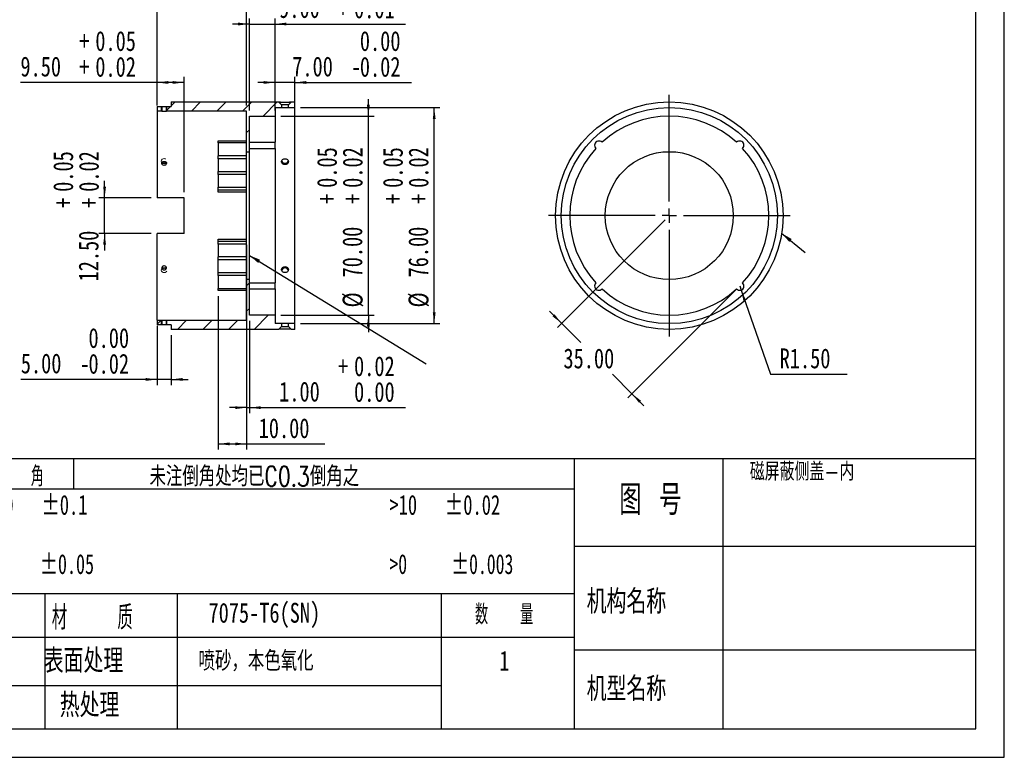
# Model space of a CAD drawing. Header units: millimetres. Extents: x 0 to 297, y 0 to 210.
# Tile 2 of 4: x 124 to 297, y 0 to 130. Entities that reach past the tile are written whole.
import ezdxf

# ---------------------------------------------------------------- set-up
doc = ezdxf.new("R2010")
doc.units = ezdxf.units.MM
doc.linetypes.add('HIDDEN', pattern=[1.905, 1.27, -0.635])
doc.layers.add('图层0', color=7, linetype='Continuous', lineweight=25)
doc.styles.add('SLDTEXTSTYLE0', font='TXT', dxfattribs={"width": 0.75})
doc.styles.add('SLDTEXTSTYLE1', font='TXT', dxfattribs={"width": 0.75, "bigfont": 'bigfont'})
doc.styles.add('SLDTEXTSTYLE2', font='TXT', dxfattribs={"width": 0.666667, "bigfont": 'bigfont'})
doc.styles.add('SLDTEXTSTYLE3', font='TXT', dxfattribs={"width": 0.583333, "bigfont": 'bigfont'})
doc.styles.add('SLDTEXTSTYLE4', font='TXT', dxfattribs={"width": 0.681818})
doc.styles.add('SLDTEXTSTYLE5', font='TXT', dxfattribs={"width": 0.666667})
doc.styles.add('SLDTEXTSTYLE6', font='TXT', dxfattribs={"width": 0.653846})
doc.styles.add('SLDTEXTSTYLE7', font='TXT', dxfattribs={"width": 0.6, "bigfont": 'bigfont'})
doc.dimstyles.new('SLDDIMSTYLE0', dxfattribs={"dimtxt": 3.5, "dimasz": 2, "dimexe": 0, "dimexo": 0.0625, "dimgap": 0.875, "dimtad": 1, "dimlfac": 2, "dimrnd": 1e-09, "dimzin": 4, "dimdsep": 46, "dimtxsty": 'SLDTEXTSTYLE0', "dimsah": 1, "dimcen": 0.09, "dimadec": 0, "dimazin": 1, "dimtol": 1, "dimtp": 0.05, "dimtm": -0.02, "dimtfac": 1, "dimtofl": 0, "dimtmove": 0, "dimatfit": 3, "dimfxl": 0, "dimfrac": 2, "dimtolj": 1, "dimarcsym": 0})
doc.dimstyles.new('SLDDIMSTYLE1', dxfattribs={"dimtxt": 3.5, "dimasz": 2, "dimexe": 0, "dimexo": 0.0625, "dimgap": 0.875, "dimtad": 1, "dimlfac": 2, "dimrnd": 1e-09, "dimzin": 4, "dimdsep": 46, "dimtxsty": 'SLDTEXTSTYLE0', "dimsah": 1, "dimcen": 0.09, "dimadec": 0, "dimazin": 1, "dimtol": 1, "dimtp": 0.05, "dimtm": -0.02, "dimtfac": 1, "dimtmove": 0, "dimatfit": 0, "dimfxl": 0, "dimfrac": 2, "dimtolj": 1, "dimarcsym": 0})
doc.dimstyles.new('SLDDIMSTYLE12', dxfattribs={"dimtxt": 0.18, "dimasz": 2, "dimexe": 0, "dimexo": 0.0625, "dimgap": 0, "dimtad": 0, "dimtih": 1, "dimtoh": 1, "dimdec": 0, "dimrnd": 1e-09, "dimzin": 0, "dimdsep": 46, "dimtxsty": 'Standard', "dimsah": 1, "dimcen": 0.09, "dimadec": 0, "dimazin": 0, "dimtfac": 2, "dimtdec": 0, "dimtofl": 0, "dimtmove": 0, "dimatfit": 3, "dimfxl": 0, "dimfrac": 2, "dimtolj": 1, "dimtzin": 0, "dimarcsym": 0})
doc.dimstyles.new('SLDDIMSTYLE13', dxfattribs={"dimtxt": 3.5, "dimasz": 2, "dimexe": 0, "dimexo": 0.0625, "dimgap": 0.875, "dimtad": 1, "dimlfac": 2, "dimrnd": 1e-09, "dimzin": 4, "dimdsep": 46, "dimtxsty": 'SLDTEXTSTYLE0', "dimsah": 1, "dimcen": 0.09, "dimadec": 0, "dimazin": 1, "dimtol": 1, "dimtp": 0.03, "dimtm": -0.01, "dimtfac": 1, "dimtmove": 0, "dimatfit": 0, "dimfxl": 0, "dimfrac": 2, "dimtolj": 1, "dimarcsym": 0})
doc.dimstyles.new('SLDDIMSTYLE14', dxfattribs={"dimtxt": 3.5, "dimasz": 2, "dimexe": 0, "dimexo": 0.0625, "dimgap": 0.875, "dimtad": 1, "dimlfac": 2, "dimrnd": 1e-09, "dimzin": 4, "dimdsep": 46, "dimtxsty": 'SLDTEXTSTYLE0', "dimsah": 1, "dimcen": 0.09, "dimadec": 0, "dimazin": 1, "dimtol": 1, "dimtp": 0.02, "dimtfac": 1, "dimtmove": 0, "dimatfit": 0, "dimfxl": 0, "dimfrac": 2, "dimtolj": 1, "dimtzin": 0, "dimarcsym": 0})
doc.dimstyles.new('SLDDIMSTYLE15', dxfattribs={"dimtxt": 3.5, "dimasz": 2, "dimexe": 0, "dimexo": 0.0625, "dimgap": 0.875, "dimtad": 1, "dimlfac": 2, "dimrnd": 1e-09, "dimzin": 4, "dimdsep": 46, "dimtxsty": 'SLDTEXTSTYLE0', "dimsah": 1, "dimcen": 0.09, "dimadec": 0, "dimazin": 1, "dimtol": 1, "dimtm": 0.02, "dimtfac": 1, "dimtmove": 0, "dimatfit": 0, "dimfxl": 0, "dimfrac": 2, "dimtolj": 1, "dimtzin": 0, "dimarcsym": 0})
doc.dimstyles.new('SLDDIMSTYLE16', dxfattribs={"dimtxt": 3.5, "dimasz": 2, "dimexe": 0, "dimexo": 0.0625, "dimgap": 0.875, "dimtad": 1, "dimlfac": 2, "dimrnd": 1e-09, "dimzin": 4, "dimdsep": 46, "dimtxsty": 'SLDTEXTSTYLE0', "dimsah": 1, "dimcen": 0.09, "dimadec": 0, "dimazin": 1, "dimtfac": 1, "dimtofl": 0, "dimtmove": 0, "dimatfit": 3, "dimfxl": 0, "dimfrac": 2, "dimtolj": 1, "dimtzin": 12, "dimarcsym": 0})
doc.dimstyles.new('SLDDIMSTYLE17', dxfattribs={"dimtxt": 3.5, "dimasz": 2, "dimexe": 0, "dimexo": 0.0625, "dimgap": 0.875, "dimtad": 0, "dimtih": 1, "dimtoh": 1, "dimlfac": 2, "dimrnd": 1e-09, "dimzin": 4, "dimdsep": 46, "dimtxsty": 'SLDTEXTSTYLE0', "dimsah": 1, "dimcen": 0, "dimadec": 0, "dimazin": 1, "dimtfac": 1, "dimtofl": 0, "dimtmove": 0, "dimatfit": 3, "dimfxl": 0, "dimfrac": 2, "dimtolj": 1, "dimtzin": 12, "dimarcsym": 0})
doc.dimstyles.new('SLDDIMSTYLE9', dxfattribs={"dimtxt": 3.5, "dimasz": 2, "dimexe": 0, "dimexo": 0.0625, "dimgap": 0.875, "dimtad": 0, "dimtih": 1, "dimtoh": 1, "dimlfac": 2, "dimrnd": 1e-09, "dimzin": 4, "dimdsep": 46, "dimtxsty": 'SLDTEXTSTYLE0', "dimsah": 1, "dimcen": 0.09, "dimadec": 0, "dimazin": 1, "dimtfac": 1, "dimtmove": 0, "dimatfit": 0, "dimfxl": 0, "dimfrac": 2, "dimtolj": 1, "dimtzin": 12, "dimarcsym": 0})

# ---------------------------------------------------------------- blocks, each defined once
blk = doc.blocks.new('_D_13')
at = {"layer": '图层0', "color": 7}
for p, q in [((148.01, 114.65), (148.01, 142.13)), ((163.76, 114.65), (163.76, 142.13)), ((148.01, 141.13), (145.01, 141.13)), ((148.01, 141.13), (163.76, 141.13)), ((163.76, 141.13), (166.76, 141.13))]:
    blk.add_line(p, q, dxfattribs=at)
for points in [[(148.01, 141.13), (146.01, 141.38), (146.01, 140.88)], [(163.76, 141.13), (165.76, 140.88), (165.76, 141.38)]]:
    blk.add_solid(points, dxfattribs=at)
at = {"layer": '图层0', "color": 7, "char_height": 3.5, "attachment_point": 1, "style": 'SLDTEXTSTYLE0'}
for s, insert in [('+', (156.87, 150.17)), ('0.03', (159.69, 150.17)), ('31.50', (143.93, 145.69)), ('0.01', (159.69, 145.64)), ('+', (156.87, 145.64))]:
    blk.add_mtext(s, dxfattribs=dict(at, insert=insert))
blk = doc.blocks.new('_D_14')
at = {"layer": '图层0', "color": 7}
for p, q in [((164.26, 76.77), (164.26, 60.5)), ((163.76, 75.88), (163.76, 60.5)), ((163.76, 61.5), (160.76, 61.5)), ((163.76, 61.5), (164.26, 61.5)), ((164.26, 61.5), (191.71, 61.5))]:
    blk.add_line(p, q, dxfattribs=at)
for points in [[(163.76, 61.5), (161.76, 61.75), (161.76, 61.25)], [(164.26, 61.5), (166.26, 61.25), (166.26, 61.75)]]:
    blk.add_solid(points, dxfattribs=at)
at = {"layer": '图层0', "color": 7, "char_height": 3.5, "attachment_point": 1, "style": 'SLDTEXTSTYLE0'}
for s, insert in [('+', (179.83, 70.54)), ('0.02', (182.66, 70.54)), ('1.00', (169.49, 66.07)), ('0.00', (182.66, 66.02))]:
    blk.add_mtext(s, dxfattribs=dict(at, insert=insert))
blk = doc.blocks.new('_D_15')
at = {"layer": '图层0', "color": 7}
for p, q in [((164.26, 113.77), (164.26, 129.97)), ((168.76, 113.77), (168.76, 129.97)), ((164.26, 128.97), (161.26, 128.97)), ((164.26, 128.97), (168.76, 128.97)), ((168.76, 128.97), (191.71, 128.97))]:
    blk.add_line(p, q, dxfattribs=at)
for points in [[(164.26, 128.97), (162.26, 129.22), (162.26, 128.72)], [(168.76, 128.97), (170.76, 128.72), (170.76, 129.22)]]:
    blk.add_solid(points, dxfattribs=at)
at = {"layer": '图层0', "color": 7, "char_height": 3.5, "attachment_point": 1, "style": 'SLDTEXTSTYLE0'}
for s, insert in [('+', (179.83, 138.01)), ('0.03', (182.66, 138.01)), ('9.00', (169.49, 133.54)), ('0.01', (182.66, 133.48)), ('+', (179.83, 133.48))]:
    blk.add_mtext(s, dxfattribs=dict(at, insert=insert))
blk = doc.blocks.new('_D_16')
at = {"layer": '图层0', "color": 7}
for p, q in [((168.76, 113.77), (168.76, 119.69)), ((172.26, 115.27), (172.26, 119.69)), ((168.76, 118.69), (165.76, 118.69)), ((172.26, 118.69), (168.76, 118.69)), ((172.26, 118.69), (192.74, 118.69))]:
    blk.add_line(p, q, dxfattribs=at)
for points in [[(168.76, 118.69), (166.76, 118.94), (166.76, 118.44)], [(172.26, 118.69), (174.26, 118.44), (174.26, 118.94)]]:
    blk.add_solid(points, dxfattribs=at)
at = {"layer": '图层0', "color": 7, "char_height": 3.5, "attachment_point": 1, "style": 'SLDTEXTSTYLE0'}
for s, insert in [('0.00', (183.68, 127.73)), ('7.00', (171.79, 123.25)), ('0.02', (183.68, 123.2)), ('-', (182.13, 123.2))]:
    blk.add_mtext(s, dxfattribs=dict(at, insert=insert))
blk = doc.blocks.new('_D_17')
at = {"layer": '图层0', "color": 7}
for p, q in [((148.01, 114.65), (148.01, 119.69)), ((152.76, 99.39), (152.76, 119.69)), ((148.01, 118.69), (123.99, 118.69)), ((152.76, 118.69), (148.01, 118.69))]:
    blk.add_line(p, q, dxfattribs=at)
for points in [[(148.01, 118.69), (150.01, 118.44), (150.01, 118.94)], [(152.76, 118.69), (150.76, 118.94), (150.76, 118.44)]]:
    blk.add_solid(points, dxfattribs=at)
at = {"layer": '图层0', "color": 7, "char_height": 3.5, "attachment_point": 1, "style": 'SLDTEXTSTYLE0'}
for s, insert in [('+', (134.33, 127.73)), ('0.05', (137.16, 127.73)), ('9.50', (123.99, 123.25)), ('0.02', (137.16, 123.2)), ('+', (134.33, 123.2))]:
    blk.add_mtext(s, dxfattribs=dict(at, insert=insert))
blk = doc.blocks.new('_D_18')
at = {"layer": '图层0', "color": 7}
for p, q in [((138.79, 98.39), (138.79, 101.39)), ((147.01, 98.39), (137.79, 98.39)), ((138.79, 92.14), (138.79, 98.39)), ((147.01, 92.14), (137.79, 92.14)), ((138.79, 92.14), (138.79, 89.14))]:
    blk.add_line(p, q, dxfattribs=at)
for points in [[(138.79, 98.39), (139.04, 100.39), (138.54, 100.39)], [(138.79, 92.14), (138.54, 90.14), (139.04, 90.14)]]:
    blk.add_solid(points, dxfattribs=at)
at = {"layer": '图层0', "color": 7, "char_height": 3.5, "attachment_point": 1, "rotation": 90, "style": 'SLDTEXTSTYLE0'}
for s, insert in [('0.05', (129.75, 99.46)), ('0.02', (134.27, 99.46)), ('+', (129.75, 96.63)), ('+', (134.27, 96.63)), ('12.50', (134.22, 83.7))]:
    blk.add_mtext(s, dxfattribs=dict(at, insert=insert))
blk = doc.blocks.new('_D_19')
at = {"layer": '图层0', "color": 7}
for p, q in [((173.26, 114.27), (197.75, 114.27)), ((196.75, 76.27), (196.75, 114.27)), ((173.26, 76.27), (197.75, 76.27))]:
    blk.add_line(p, q, dxfattribs=at)
for points in [[(196.75, 114.27), (196.5, 112.27), (197, 112.27)], [(196.75, 76.27), (197, 78.27), (196.5, 78.27)]]:
    blk.add_solid(points, dxfattribs=at)
at = {"layer": '图层0', "color": 7, "char_height": 3.5, "attachment_point": 1, "rotation": 90, "style": 'SLDTEXTSTYLE0'}
for s, insert in [('0.05', (187.72, 100.16)), ('0.02', (192.24, 100.16)), ('+', (187.72, 97.33)), ('+', (192.24, 97.33)), ('76.00', (192.19, 84.4)), ('%%c', (192.24, 79.12))]:
    blk.add_mtext(s, dxfattribs=dict(at, insert=insert))
blk = doc.blocks.new('_D_20')
at = {"layer": '图层0', "color": 7}
for p, q in [((185.17, 112.77), (185.17, 115.77)), ((169.76, 112.77), (186.17, 112.77)), ((185.17, 77.77), (185.17, 112.77)), ((169.76, 77.77), (186.17, 77.77)), ((185.17, 77.77), (185.17, 74.77))]:
    blk.add_line(p, q, dxfattribs=at)
for points in [[(185.17, 112.77), (185.42, 114.77), (184.92, 114.77)], [(185.17, 77.77), (184.92, 75.77), (185.42, 75.77)]]:
    blk.add_solid(points, dxfattribs=at)
at = {"layer": '图层0', "color": 7, "char_height": 3.5, "attachment_point": 1, "rotation": 90, "style": 'SLDTEXTSTYLE0'}
for s, insert in [('0.05', (176.13, 100.16)), ('0.02', (180.65, 100.16)), ('+', (176.13, 97.33)), ('+', (180.65, 97.33)), ('70.00', (180.6, 84.4)), ('%%c', (180.65, 79.12))]:
    blk.add_mtext(s, dxfattribs=dict(at, insert=insert))
blk = doc.blocks.new('_D_21')
at = {"layer": '图层0', "color": 7}
for p, q in [((163.76, 90.16), (163.76, 54.12)), ((158.76, 81.12), (158.76, 54.12)), ((158.76, 55.12), (163.76, 55.12)), ((163.76, 55.12), (177.53, 55.12))]:
    blk.add_line(p, q, dxfattribs=at)
for points in [[(158.76, 55.12), (160.76, 54.87), (160.76, 55.37)], [(163.76, 55.12), (161.76, 55.37), (161.76, 54.87)]]:
    blk.add_solid(points, dxfattribs=at)
at = {"layer": '图层0', "color": 7, "insert": (165.89, 59.64), "char_height": 3.5, "attachment_point": 1, "style": 'SLDTEXTSTYLE0'}
blk.add_mtext('10.00', dxfattribs=at)
blk = doc.blocks.new('_D_22')
at = {"layer": '图层0', "color": 7}
for p, q in [((148.01, 75.88), (148.01, 65.46)), ((150.51, 74.27), (150.51, 65.46)), ((148.01, 66.46), (124.06, 66.46)), ((150.51, 66.46), (148.01, 66.46)), ((150.51, 66.46), (153.51, 66.46))]:
    blk.add_line(p, q, dxfattribs=at)
for points in [[(148.01, 66.46), (146.01, 66.71), (146.01, 66.21)], [(150.51, 66.46), (152.51, 66.21), (152.51, 66.71)]]:
    blk.add_solid(points, dxfattribs=at)
at = {"layer": '图层0', "color": 7, "char_height": 3.5, "attachment_point": 1, "style": 'SLDTEXTSTYLE0'}
for s, insert in [('0.00', (135.96, 75.5)), ('5.00', (124.06, 71.03)), ('0.02', (135.96, 70.97)), ('-', (134.41, 70.97))]:
    blk.add_mtext(s, dxfattribs=dict(at, insert=insert))
blk = doc.blocks.new('_D_23')
at = {"layer": '图层0', "color": 7}
for p, q in [((237.38, 94.56), (218.44, 75.62)), ((249.76, 82.19), (230.81, 63.24)), ((219.15, 76.33), (217.03, 78.45)), ((219.15, 76.33), (222.52, 72.95)), ((231.52, 63.95), (228.08, 67.4)), ((231.52, 63.95), (233.64, 61.83))]:
    blk.add_line(p, q, dxfattribs=at)
for points in [[(219.15, 76.33), (217.91, 77.92), (217.56, 77.56)], [(231.52, 63.95), (232.76, 62.36), (233.11, 62.71)]]:
    blk.add_solid(points, dxfattribs=at)
at = {"layer": '图层0', "color": 7, "insert": (219.48, 71.91), "char_height": 3.5, "attachment_point": 1, "style": 'SLDTEXTSTYLE0'}
blk.add_mtext('35.00', dxfattribs=at)
blk = doc.blocks.new('_D_24')
at = {"layer": '图层0', "color": 7}
for p, q in [((250.47, 82.9), (250.71, 82.19)), ((250.71, 82.19), (255.91, 67.41)), ((255.91, 67.41), (269.38, 67.41))]:
    blk.add_line(p, q, dxfattribs=at)
blk.add_solid([(250.71, 82.19), (251.14, 80.22), (251.61, 80.38)], dxfattribs=at)
at = {"layer": '图层0', "color": 7, "insert": (257.5, 71.92), "char_height": 3.5, "attachment_point": 1, "style": 'SLDTEXTSTYLE0'}
blk.add_mtext('R1.50', dxfattribs=at)
blk = doc.blocks.new('SW_CENTERMARKSYMBOL_2')
at = {"layer": '图层0', "color": 0}
for p, q in [((0, 2.5), (0, 21.25)), ((-2.5, 0), (-21.25, 0)), ((0, 0), (-1.25, 0)), ((0, 0), (0, 1.25)), ((0, 0), (0, -1.25)), ((0, 0), (1.25, 0)), ((2.5, 0), (21.25, 0)), ((0, -2.5), (0, -21.25))]:
    blk.add_line(p, q, dxfattribs=at)

msp = doc.modelspace()

# ---------------------------------------------------------------- hatches: boundary and pattern name
at = {"layer": '图层0', "linetype": 'Continuous', "lineweight": 18}
h = msp.add_hatch(dxfattribs=at)
h.set_pattern_fill('ANSI31', color=256, style=0)
h.paths.add_polyline_path([(148.01255781, 114.46184074), (148.01255781, 113.65480424), (148.86255781, 113.65480424), (148.86255781, 114.46184074)], flags=0)
h = msp.add_hatch(dxfattribs=at)
h.set_pattern_fill('ANSI31', color=256, style=0)
h.paths.add_polyline_path([(168.76255781, 114.26980424), (169.91255781, 114.26980424), (169.91255781, 114.74480424), (169.38755781, 115.26980424), (150.51255781, 115.26980424), (150.51255781, 114.46184074), (149.66255781, 114.46184074), (149.66255781, 113.65480424), (163.76255781, 113.65480424), (163.76255781, 106.51980424), (164.26255781, 106.51980424), (164.26255781, 112.76980424), (168.76255781, 112.76980424)], flags=0)
h = msp.add_hatch(dxfattribs=at)
h.set_pattern_fill('ANSI31', color=256, style=0)
h.paths.add_polyline_path([(171.63755781, 115.26980424), (171.11255781, 114.74480424), (171.11255781, 114.26980424), (172.26255781, 114.26980424), (172.26255781, 115.26980424)], flags=0)
h = msp.add_hatch(dxfattribs=at)
h.set_pattern_fill('ANSI31', color=256, style=0)
h.paths.add_polyline_path([(169.91255781, 76.26980424), (168.76255781, 76.26980424), (168.76255781, 77.76980424), (164.26255781, 77.76980424), (164.26255781, 84.01980424), (163.76255781, 84.01980424), (163.76255781, 76.88480424), (149.66255781, 76.88480424), (149.66255781, 76.07776774), (150.51255781, 76.07776774), (150.51255781, 75.26980424), (169.38755781, 75.26980424), (169.91255781, 75.79480424)], flags=0)
h = msp.add_hatch(dxfattribs=at)
h.set_pattern_fill('ANSI31', color=256, style=0)
h.paths.add_polyline_path([(148.01255781, 76.88480424), (148.01255781, 76.07776774), (148.86255781, 76.07776774), (148.86255781, 76.88480424)], flags=0)
h = msp.add_hatch(dxfattribs=at)
h.set_pattern_fill('ANSI31', color=256, style=0)
h.paths.add_polyline_path([(172.26255781, 75.26980424), (172.26255781, 76.26980424), (171.11255781, 76.26980424), (171.11255781, 75.79480424), (171.63755781, 75.26980424)], flags=0)

# ---------------------------------------------------------------- linework, layer by layer
at = {"color": 7, "linetype": 'Continuous', "lineweight": 25}
for p, q in [((148.01255781, 114.46184074), (148.86255781, 114.46184074)), ((148.01255781, 114.46184074), (148.01255781, 113.65480424)), ((148.86255781, 114.46184074), (148.86255781, 113.65480424)), ((149.66255781, 113.65480424), (149.66255781, 114.46184074)), ((149.66255781, 114.46184074), (150.51255781, 114.46184074)), ((150.51255781, 115.26980424), (169.38755781, 115.26980424)), ((150.51255781, 115.26980424), (150.51255781, 114.46184074)), ((169.38755781, 115.26980424), (169.91255781, 114.74480424)), ((171.11255781, 114.74480424), (169.91255781, 114.74480424)), ((169.91255781, 114.74480424), (169.91255781, 114.26980424)), ((171.11255781, 114.74480424), (171.63755781, 115.26980424)), ((171.11255781, 114.26980424), (171.11255781, 114.74480424)), ((171.63755781, 115.26980424), (172.26255781, 115.26980424)), ((172.26255781, 114.26980424), (172.26255781, 115.26980424)), ((148.01255781, 113.65480424), (148.01255781, 98.39480424)), ((148.86255781, 113.65480424), (148.01255781, 113.65480424)), ((163.76255781, 113.65480424), (149.66255781, 113.65480424)), ((163.76255781, 106.51980424), (163.76255781, 113.65480424)), ((164.26255781, 112.76980424), (168.76255781, 112.76980424)), ((164.26255781, 106.51980424), (164.26255781, 112.76980424)), ((168.76255781, 114.26980424), (169.91255781, 114.26980424)), ((168.76255781, 114.26980424), (168.76255781, 112.76980424)), ((168.76255781, 112.76980424), (168.76255781, 108.16301701)), ((171.11255781, 114.26980424), (172.26255781, 114.26980424)), ((172.26255781, 76.26980424), (172.26255781, 114.26980424)), ((158.76255781, 108.41893862), (163.76255781, 108.41893862)), ((158.76255781, 108.06133366), (158.76255781, 108.41893862)), ((163.76255781, 108.06133366), (158.76255781, 108.06133366)), ((158.76255781, 108.06133366), (158.76255781, 105.77012058)), ((164.26255781, 108.16301701), (168.76255781, 108.16301701)), ((168.76255781, 107.10260038), (168.76255781, 108.16301701)), ((163.76255781, 105.77012058), (158.76255781, 105.77012058)), ((158.76255781, 105.27012058), (158.76255781, 105.77012058)), ((163.76255781, 106.51980424), (164.26255781, 106.51980424)), ((163.76255781, 84.01980424), (163.76255781, 106.51980424)), ((164.26255781, 107.10260038), (168.76255781, 107.10260038)), ((164.26255781, 84.01980424), (164.26255781, 106.51980424)), ((168.76255781, 107.10260038), (168.76255781, 83.4370081)), ((163.76255781, 105.27012058), (158.76255781, 105.27012058)), ((158.76255781, 105.27012058), (158.76255781, 103.02012058)), ((158.76255781, 103.02012058), (163.76255781, 103.02012058)), ((158.76255781, 102.52012058), (158.76255781, 103.02012058)), ((163.76255781, 102.52012058), (158.76255781, 102.52012058)), ((158.76255781, 102.52012058), (158.76255781, 100.26980424)), ((158.76255781, 100.26980424), (163.76255781, 100.26980424)), ((158.76255781, 99.76980424), (158.76255781, 100.26980424)), ((163.76255781, 99.76980424), (158.76255781, 99.76980424)), ((158.76255781, 99.38162979), (158.76255781, 99.76980424)), ((163.76255781, 99.38162979), (158.76255781, 99.38162979)), ((152.76255781, 98.39480424), (148.01255781, 98.39480424)), ((152.76255781, 92.14480424), (152.76255781, 98.39480424)), ((152.76255781, 92.14480424), (148.01255781, 92.14480424)), ((148.01255781, 76.88480424), (148.01255781, 92.14480424)), ((158.76255781, 91.15797869), (163.76255781, 91.15797869)), ((158.76255781, 90.76980424), (158.76255781, 91.15797869)), ((158.76255781, 90.76980424), (163.76255781, 90.76980424)), ((158.76255781, 90.26980424), (158.76255781, 90.76980424)), ((163.76255781, 90.26980424), (158.76255781, 90.26980424)), ((158.76255781, 90.26980424), (158.76255781, 88.0194879)), ((163.76255781, 88.0194879), (158.76255781, 88.0194879)), ((158.76255781, 87.5194879), (158.76255781, 88.0194879)), ((163.76255781, 87.5194879), (158.76255781, 87.5194879)), ((158.76255781, 85.2694879), (158.76255781, 87.5194879)), ((158.76255781, 85.2694879), (163.76255781, 85.2694879)), ((158.76255781, 84.7694879), (158.76255781, 85.2694879)), ((163.76255781, 84.7694879), (158.76255781, 84.7694879)), ((158.76255781, 84.7694879), (158.76255781, 82.47827482)), ((164.26255781, 84.01980424), (163.76255781, 84.01980424)), ((163.76255781, 76.88480424), (163.76255781, 84.01980424)), ((164.26255781, 77.76980424), (164.26255781, 84.01980424)), ((164.26255781, 83.4370081), (168.76255781, 83.4370081)), ((168.76255781, 82.37659147), (168.76255781, 83.4370081)), ((158.76255781, 82.47827482), (163.76255781, 82.47827482)), ((158.76255781, 82.12066986), (158.76255781, 82.47827482)), ((163.76255781, 82.12066986), (158.76255781, 82.12066986)), ((164.26255781, 82.37659147), (168.76255781, 82.37659147)), ((168.76255781, 82.37659147), (168.76255781, 77.76980424)), ((148.01255781, 76.88480424), (148.86255781, 76.88480424)), ((148.01255781, 76.88480424), (148.01255781, 76.07776774)), ((148.86255781, 76.88480424), (148.86255781, 76.07776774)), ((149.66255781, 76.88480424), (163.76255781, 76.88480424)), ((149.66255781, 76.07776774), (149.66255781, 76.88480424)), ((168.76255781, 77.76980424), (164.26255781, 77.76980424)), ((168.76255781, 77.76980424), (168.76255781, 76.26980424)), ((169.91255781, 76.26980424), (168.76255781, 76.26980424)), ((169.91255781, 76.26980424), (169.91255781, 75.79480424)), ((172.26255781, 76.26980424), (171.11255781, 76.26980424)), ((171.11255781, 75.79480424), (171.11255781, 76.26980424)), ((172.26255781, 75.26980424), (172.26255781, 76.26980424)), ((148.86255781, 76.07776774), (148.01255781, 76.07776774)), ((150.51255781, 76.07776774), (149.66255781, 76.07776774)), ((150.51255781, 76.07776774), (150.51255781, 75.26980424)), ((169.38755781, 75.26980424), (150.51255781, 75.26980424)), ((169.91255781, 75.79480424), (169.38755781, 75.26980424)), ((169.91255781, 75.79480424), (171.11255781, 75.79480424)), ((171.63755781, 75.26980424), (171.11255781, 75.79480424)), ((172.26255781, 75.26980424), (171.63755781, 75.26980424))]:
    msp.add_line(p, q, dxfattribs=at)
at = {"color": 7, "linetype": 'Continuous', "lineweight": 18}
for p, q in [((148.76255781, 114.46184074), (148.76255781, 113.65480424)), ((149.76255781, 114.46184074), (149.76255781, 113.65480424)), ((148.76255781, 76.07776774), (148.76255781, 76.88480424)), ((149.76255781, 76.07776774), (149.76255781, 76.88480424))]:
    msp.add_line(p, q, dxfattribs=at)
at = {"color": 7, "linetype": 'HIDDEN', "lineweight": 18, "flags": 128}
for points in [[(148.76255781, 104.86582249), (148.80061805, 104.7001157), (148.90900442, 104.55963627), (149.0712161, 104.46577092), (149.26255781, 104.43280979), (149.45389953, 104.46577092), (149.6161112, 104.55963627), (149.72449758, 104.7001157), (149.76255781, 104.86582249), (149.72449758, 105.03152928), (149.6161112, 105.17200871), (149.45389953, 105.26587406), (149.26255781, 105.29883519), (149.0712161, 105.26587406), (148.90900442, 105.17200871), (148.80061805, 105.03152928), (148.76255781, 104.86582249)], [(148.76255781, 85.67378599), (148.80061805, 85.5080792), (148.90900442, 85.36759977), (149.0712161, 85.27373442), (149.26255781, 85.24077329), (149.45389953, 85.27373442), (149.6161112, 85.36759977), (149.72449758, 85.5080792), (149.76255781, 85.67378599), (149.72449758, 85.83949278), (149.6161112, 85.97997221), (149.45389953, 86.07383756), (149.26255781, 86.10679869), (149.0712161, 86.07383756), (148.90900442, 85.97997221), (148.80061805, 85.83949278), (148.76255781, 85.67378599)]]:
    msp.add_lwpolyline(points, dxfattribs=at)
at = {"color": 7, "linetype": 'Continuous', "lineweight": 25}
for radius in [20, 19, 11.25]:
    msp.add_circle((238.0910476, 95.26980424), radius, dxfattribs=at)
for centre, radius, start, end in [((238.0910476, 95.26980424), 17.5, 47.45572137, 132.54427863), ((225.71667893, 107.64417291), 0.75, 43.772139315, 226.227860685), ((250.46541627, 107.64417291), 0.75, 313.772139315, 136.227860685), ((238.0910476, 95.26980424), 17.5, 137.45572137, 222.54427863), ((238.0910476, 95.26980424), 17.5, 317.45572137, 42.54427863), ((170.48294091, 105.06950841), 0.58257273, 196.7748439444, 272.9140660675), ((170.54171575, 105.07093114), 0.58397053, 267.1380029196, 342.1588949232), ((170.5127834, 85.4407793), 0.6206396, 19.845144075, 160.6459723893), ((225.71667893, 82.89543557), 0.75, 133.772139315, 316.227860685), ((250.46541627, 82.89543557), 0.75, 223.772139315, 46.227860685), ((238.0910476, 95.26980424), 17.5, 227.45572137, 312.54427863)]:
    msp.add_arc(centre, radius, start, end, dxfattribs=at)
for points, knots in [([(148.86255781, 114.46184074), (148.86255781, 114.46184074), (148.90581383, 114.46084644), (149.01636676, 114.45921584), (149.06077605, 114.4586719), (149.15750176, 114.45789855), (149.20947262, 114.45767282), (149.31497156, 114.45767097), (149.36689802, 114.45789425), (149.46393089, 114.45866722), (149.50824918, 114.45920924), (149.61910069, 114.46084193), (149.66255781, 114.46184074), (149.66255781, 114.46184074)], [0, 0, 0, 0, 0.25, 0.25, 0.375, 0.375, 0.5, 0.5, 0.625, 0.625, 0.75, 0.75, 1, 1, 1, 1]), ([(169.38755781, 115.26980424), (169.38755781, 115.26980424), (169.39507886, 115.26939996), (169.4244552, 115.26786626), (169.4466934, 115.26671772), (169.50439194, 115.26388412), (169.53962762, 115.2622098), (169.62268452, 115.25854455), (169.67066373, 115.25655192), (169.82734153, 115.25068674), (169.95277826, 115.24681269), (170.1544628, 115.24274214), (170.2251114, 115.2416457), (170.36813398, 115.24017975), (170.4401427, 115.23980573), (170.58514029, 115.23980631), (170.6587069, 115.24019278), (170.80106291, 115.2416613), (170.87046803, 115.24273782), (171.00566448, 115.24546764), (171.07114777, 115.24712202), (171.19278487, 115.25069563), (171.24969305, 115.25262967), (171.35527389, 115.25658334), (171.40251965, 115.25854876), (171.48509062, 115.26219196), (171.52089042, 115.26389202), (171.57867822, 115.26673058), (171.60046764, 115.26785628), (171.62996808, 115.26939629), (171.63755781, 115.26980424), (171.63755781, 115.26980424)], [0, 0, 0, 0, 0.0625, 0.0625, 0.125, 0.125, 0.1875, 0.1875, 0.25, 0.25, 0.375, 0.375, 0.4375, 0.4375, 0.5, 0.5, 0.5625, 0.5625, 0.625, 0.625, 0.6875, 0.6875, 0.75, 0.75, 0.8125, 0.8125, 0.875, 0.875, 0.9375, 0.9375, 1, 1, 1, 1]), ([(148.86255781, 113.65480424), (148.86255781, 113.65480424), (148.9058139, 113.65376629), (149.01636676, 113.65206409), (149.06077574, 113.65149628), (149.15750172, 113.65068896), (149.20947233, 113.65045332), (149.31497206, 113.65045139), (149.36689855, 113.65068448), (149.46393095, 113.65149139), (149.5082494, 113.65205721), (149.61910031, 113.65376158), (149.66255781, 113.65480424), (149.66255781, 113.65480424)], [0, 0, 0, 0, 0.25, 0.25, 0.375, 0.375, 0.5, 0.5, 0.625, 0.625, 0.75, 0.75, 1, 1, 1, 1]), ([(169.91255781, 114.26980424), (169.91255781, 114.26980424), (169.92827337, 114.26929097), (169.98803746, 114.26754698), (170.03271919, 114.26630895), (170.14327112, 114.26383801), (170.20987845, 114.26260162), (170.35497285, 114.26084346), (170.43292386, 114.26033029), (170.5911893, 114.26032611), (170.66907955, 114.26083382), (170.81461865, 114.26259093), (170.88109954, 114.26382311), (170.9919424, 114.26629706), (171.03666016, 114.26753529), (171.09662588, 114.26928416), (171.11255781, 114.26980424), (171.11255781, 114.26980424)], [0, 0, 0, 0, 0.125, 0.125, 0.25, 0.25, 0.375, 0.375, 0.5, 0.5, 0.625, 0.625, 0.75, 0.75, 0.875, 0.875, 1, 1, 1, 1]), ([(149.26255781, 104.11371813), (149.31541137, 104.11371813), (149.36727439, 104.1228466), (149.46415567, 104.15802573), (149.50852728, 104.18404472), (149.61922364, 104.28077958), (149.66250227, 104.37175103), (149.6625855, 104.50730456), (149.65223484, 104.55259541), (149.61219219, 104.63607392), (149.58286111, 104.67397881), (149.50822814, 104.73810431), (149.46419849, 104.76325584), (149.36725481, 104.79765293), (149.31490801, 104.80652262), (149.15828238, 104.80657006), (149.05382252, 104.76965046), (148.94307322, 104.67477587), (148.91328166, 104.63660128), (148.87308526, 104.55323809), (148.86261172, 104.50834287), (148.86250432, 104.41697087), (148.8728371, 104.37187719), (148.91295492, 104.28742578), (148.94259037, 104.24875536), (149.05328741, 104.15188344), (149.15685068, 104.11371813), (149.26255781, 104.11371813)], [0, 0, 0, 0, 0.0625, 0.0625, 0.125, 0.125, 0.25, 0.25, 0.3125, 0.3125, 0.375, 0.375, 0.4375, 0.4375, 0.5, 0.5, 0.625, 0.625, 0.6875, 0.6875, 0.75, 0.75, 0.8125, 0.8125, 0.875, 0.875, 1, 1, 1, 1]), ([(148.9408148, 104.6642013), (148.94465734, 104.65797758), (148.96976023, 104.61731865), (149.05219147, 104.56455311), (149.16116979, 104.52272455), (149.23435051, 104.51882931), (149.26255781, 104.51732791)], [0, 0, 0, 0, 0.0643635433, 0.4204800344, 0.776625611, 1, 1, 1, 1]), ([(149.26255781, 104.51732791), (149.30731395, 104.52134869), (149.396826, 104.52939023), (149.5106511, 104.58325483), (149.56013756, 104.63806748), (149.58177299, 104.66203152)], [0, 0, 0, 0, 0.3601244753, 0.7202470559, 1, 1, 1, 1]), ([(170.51255781, 105.28468146), (170.4332747, 105.28468146), (170.35547761, 105.27141864), (170.21015704, 105.22013357), (170.14360117, 105.18214763), (170.03290916, 105.08750438), (169.98820753, 105.03015632), (169.92835904, 104.90598182), (169.91259957, 104.83785903), (169.91251622, 104.70230286), (169.9280429, 104.63393693), (169.98810967, 104.50723606), (170.03210362, 104.44935109), (170.14405506, 104.35104937), (170.21009597, 104.31229191), (170.35550605, 104.25921187), (170.4340309, 104.24547551), (170.59065886, 104.2454265), (170.66958997, 104.25927184), (170.81404138, 104.31186815), (170.88103604, 104.351171), (170.99178429, 104.44813152), (171.03646876, 104.50643233), (171.09676676, 104.63296676), (171.1124772, 104.70073897), (171.11263781, 104.83781499), (171.09713544, 104.90502781), (171.03696084, 105.03021361), (170.99250477, 105.08718176), (170.88181561, 105.18195733), (170.81495351, 105.22007277), (170.67060051, 105.27114114), (170.59184092, 105.28468146), (170.51255781, 105.28468146)], [0, 0, 0, 0, 0.0625, 0.0625, 0.125, 0.125, 0.1875, 0.1875, 0.25, 0.25, 0.3125, 0.3125, 0.375, 0.375, 0.4375, 0.4375, 0.5, 0.5, 0.5625, 0.5625, 0.625, 0.625, 0.6875, 0.6875, 0.75, 0.75, 0.8125, 0.8125, 0.875, 0.875, 0.9375, 0.9375, 1, 1, 1, 1]), ([(149.26255781, 85.73307002), (149.20970425, 85.73307002), (149.15784123, 85.74196403), (149.06095996, 85.77633591), (149.01658834, 85.80178793), (148.90589199, 85.89681943), (148.86261335, 85.98675224), (148.86253013, 86.12230396), (148.87288078, 86.167828), (148.91292343, 86.25211166), (148.94225452, 86.29057795), (149.01688749, 86.35585236), (149.06091713, 86.38156564), (149.15786082, 86.41677055), (149.21020761, 86.42587411), (149.36683324, 86.42592275), (149.47129311, 86.38796541), (149.5820424, 86.29138845), (149.61183396, 86.25264591), (149.65203036, 86.16847511), (149.6625039, 86.12334404), (149.66261131, 86.03196971), (149.65227853, 85.9871089), (149.6121607, 85.90346416), (149.58252525, 85.86535951), (149.47182821, 85.77019216), (149.36826494, 85.73307002), (149.26255781, 85.73307002)], [0, 0, 0, 0, 0.0625, 0.0625, 0.125, 0.125, 0.25, 0.25, 0.3125, 0.3125, 0.375, 0.375, 0.4375, 0.4375, 0.5, 0.5, 0.625, 0.625, 0.6875, 0.6875, 0.75, 0.75, 0.8125, 0.8125, 0.875, 0.875, 1, 1, 1, 1]), ([(149.58238978, 85.87426888), (149.57037475, 85.89046707), (149.53390893, 85.93962886), (149.43598631, 85.99379405), (149.30599424, 86.02711782), (149.16813644, 86.01972155), (149.04537825, 85.97141149), (148.96603261, 85.91922337), (148.94310155, 85.88098663), (148.94092412, 85.87735583)], [0, 0, 0, 0, 0.0878163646, 0.2665241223, 0.4452323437, 0.6239069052, 0.8025662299, 0.9812525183, 1, 1, 1, 1]), ([(170.51255781, 86.29415751), (170.4332747, 86.29415751), (170.35547761, 86.28038403), (170.21015704, 86.22734106), (170.14360117, 86.18812048), (170.03290916, 86.09100467), (169.98820753, 86.03241833), (169.92835904, 85.90649779), (169.91259957, 85.83786035), (169.91251622, 85.70230155), (169.9280429, 85.63444335), (169.98810967, 85.50949555), (170.03210362, 85.45283287), (170.14405506, 85.35703288), (170.21009597, 85.3194986), (170.35550605, 85.26817767), (170.4340309, 85.25495068), (170.59065886, 85.25490342), (170.66958997, 85.26823597), (170.81404138, 85.31908856), (170.88103604, 85.35715322), (170.99178429, 85.45164255), (171.03646876, 85.50870682), (171.09676676, 85.63348277), (171.1124772, 85.70074152), (171.11263781, 85.83781246), (171.09713544, 85.90553239), (171.03696084, 86.03247443), (170.99250477, 86.09067451), (170.88181561, 86.18792433), (170.81495351, 86.2272785), (170.67060051, 86.2800967), (170.59184092, 86.29415751), (170.51255781, 86.29415751)], [0, 0, 0, 0, 0.0625, 0.0625, 0.125, 0.125, 0.1875, 0.1875, 0.25, 0.25, 0.3125, 0.3125, 0.375, 0.375, 0.4375, 0.4375, 0.5, 0.5, 0.5625, 0.5625, 0.625, 0.625, 0.6875, 0.6875, 0.75, 0.75, 0.8125, 0.8125, 0.875, 0.875, 0.9375, 0.9375, 1, 1, 1, 1]), ([(148.86255781, 76.88480424), (148.86255781, 76.88480424), (148.87296558, 76.8850387), (148.91312952, 76.88584596), (148.94285298, 76.88641299), (149.05359108, 76.88811653), (149.15805468, 76.88915532), (149.31459653, 76.88915653), (149.3670313, 76.88892302), (149.46389321, 76.88811728), (149.50798197, 76.88755565), (149.58268274, 76.88640656), (149.61203896, 76.88584495), (149.65219655, 76.88503771), (149.66255781, 76.88480424), (149.66255781, 76.88480424)], [0, 0, 0, 0, 0.125, 0.125, 0.25, 0.25, 0.5, 0.5, 0.625, 0.625, 0.75, 0.75, 0.875, 0.875, 1, 1, 1, 1]), ([(171.11255781, 76.26980424), (171.11255781, 76.26980424), (171.09684225, 76.27031751), (171.03707816, 76.27206149), (170.99239644, 76.27329953), (170.88184451, 76.27577047), (170.81523717, 76.27700686), (170.67014277, 76.27876502), (170.59219176, 76.27927819), (170.43392633, 76.27928237), (170.35603607, 76.27877466), (170.21049697, 76.27701755), (170.14401608, 76.27578537), (170.03317323, 76.27331142), (169.98845547, 76.27207319), (169.92848974, 76.27032432), (169.91255781, 76.26980424), (169.91255781, 76.26980424)], [0, 0, 0, 0, 0.125, 0.125, 0.25, 0.25, 0.375, 0.375, 0.5, 0.5, 0.625, 0.625, 0.75, 0.75, 0.875, 0.875, 1, 1, 1, 1]), ([(149.66255781, 76.07776774), (149.66255781, 76.07776774), (149.61930179, 76.07876204), (149.50874886, 76.08039264), (149.46433958, 76.08093658), (149.36761386, 76.08170993), (149.315643, 76.08193566), (149.21014406, 76.0819375), (149.1582176, 76.08171423), (149.06118473, 76.08094126), (149.01686644, 76.08039924), (148.90601493, 76.07876655), (148.86255781, 76.07776774), (148.86255781, 76.07776774)], [0, 0, 0, 0, 0.25, 0.25, 0.375, 0.375, 0.5, 0.5, 0.625, 0.625, 0.75, 0.75, 1, 1, 1, 1]), ([(171.63755781, 75.26980424), (171.63755781, 75.26980424), (171.63012907, 75.27020374), (171.60043672, 75.27175386), (171.57853997, 75.27288466), (171.52107589, 75.27570738), (171.4850526, 75.2774186), (171.40214626, 75.28107579), (171.3551002, 75.28303178), (171.19709596, 75.28894815), (171.07311107, 75.29278339), (170.86951318, 75.29688772), (170.79997902, 75.2979619), (170.65767871, 75.29942272), (170.58414908, 75.29980597), (170.4389152, 75.2997989), (170.3669315, 75.2994199), (170.22423532, 75.29795025), (170.15337228, 75.29684774), (170.0189366, 75.29412757), (169.95457135, 75.29250414), (169.83176031, 75.28889614), (169.77427474, 75.28693693), (169.61799766, 75.28108153), (169.53263713, 75.27711211), (169.44665039, 75.27288833), (169.42435424, 75.27173704), (169.39493303, 75.27020082), (169.38755781, 75.26980424), (169.38755781, 75.26980424)], [0, 0, 0, 0, 0.0625, 0.0625, 0.125, 0.125, 0.1875, 0.1875, 0.25, 0.25, 0.375, 0.375, 0.4375, 0.4375, 0.5, 0.5, 0.5625, 0.5625, 0.625, 0.625, 0.6875, 0.6875, 0.75, 0.75, 0.875, 0.875, 0.9375, 0.9375, 1, 1, 1, 1])]:
    msp.add_open_spline(points, degree=3, knots=knots, dxfattribs=at)
at = {"layer": '图层0'}
for p, q in [((297, 0), (297, 210)), ((292, 4.98289151), (292, 204.98289151)), ((292, 52.5), (5, 52.5)), ((133.32114945, 52.5), (133.32114945, 47.20668127)), ((221.35344271, 52.5), (221.35344271, 4.98289151)), ((247.5, 52.5), (247.5, 4.98289151)), ((47.75730765, 47.20668127), (221.35344271, 47.20668127)), ((221.35344271, 37.15071033), (292, 37.15071033)), ((221.35344271, 28.74144575), (5, 28.74144575)), ((128.27350913, 28.74144575), (128.27350913, 4.98289151)), ((151.54772362, 28.74144575), (151.54772362, 4.98289151)), ((198, 28.74144575), (198, 4.98289151)), ((221.35344271, 21.06252379), (47.75730765, 21.06252379)), ((221.35344271, 18.90875843), (292, 18.90875843)), ((47.75730765, 12.60987594), (198, 12.60987594)), ((5, 4.98289151), (292, 4.98289151)), ((0, 0), (297, 0))]:
    msp.add_line(p, q, dxfattribs=at)

# ---------------------------------------------------------------- block references
at = {"layer": '图层0', "color": 7}
msp.add_blockref('SW_CENTERMARKSYMBOL_2', (238.0910476, 95.26980424), dxfattribs=at)

# ---------------------------------------------------------------- texts
at = {"layer": '图层0'}
for s, insert, char_height, attachment_point, style in [('磁屏蔽侧盖-内', (252.25089392, 51.84635966), 3.175, 1, 'SLDTEXTSTYLE1'), ('倒    角', (116.30165435, 51.17447323), 3.5, 1, 'SLDTEXTSTYLE3'), ('未注倒角处均已C0.3倒角之', (146.68634391, 51.17447323), 3.5, 1, 'SLDTEXTSTYLE1'), ('图 号', (234.76170021, 47.93041534), 5.291666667, 2, 'SLDTEXTSTYLE2'), ('>100   ±0.1', (116.30165435, 46.15324307), 3.5, 1, 'SLDTEXTSTYLE4'), ('>10   ±0.02', (188.87515748, 46.15324307), 3.5, 1, 'SLDTEXTSTYLE4'), ('>50    ±0.05', (116.30165435, 35.73812232), 3.5, 1, 'SLDTEXTSTYLE5'), ('>0     ±0.003', (188.87515748, 35.73812232), 3.5, 1, 'SLDTEXTSTYLE6'), ('机构名称', (223.56590485, 29.49644887), 4.233333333, 1, 'SLDTEXTSTYLE1'), ('材    质', (129.51143368, 26.69644849), 4.233333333, 1, 'SLDTEXTSTYLE3'), ('数   量', (203.92863698, 26.86988223), 3.5, 1, 'SLDTEXTSTYLE7'), ('表面处理', (128.10032259, 19.09469116), 4.233333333, 1, 'SLDTEXTSTYLE1'), ('机型名称', (223.56590485, 14.14238947), 4.233333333, 1, 'SLDTEXTSTYLE1'), ('热处理', (130.92254477, 11.29288759), 4.233333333, 1, 'SLDTEXTSTYLE1')]:
    msp.add_mtext(s, dxfattribs=dict(at, insert=insert, char_height=char_height, attachment_point=attachment_point, style=style))
at = {"layer": '图层0', "color": 7, "char_height": 3.5, "attachment_point": 1}
for s, insert, style in [('7075-T6(SN)', (157.06227787, 27.17236436), 'SLDTEXTSTYLE0'), ('喷砂，本色氧化', (155.32039852, 18.71153852), 'SLDTEXTSTYLE1'), ('1', (208.19148221, 18.71153852), 'SLDTEXTSTYLE0')]:
    msp.add_mtext(s, dxfattribs=dict(at, insert=insert, style=style))

# ---------------------------------------------------------------- dimensions: what is measured, and where the dimension line sits
at = {"layer": '图层0', "color": 7}
for base, p1, p2, dimstyle, picture, middle in [((163.76255781, 141.1293966), (148.01255781, 113.65480424), (163.76255781, 113.65480424), 'SLDDIMSTYLE13', '_D_13', (156.34033695, 141.1293966)), ((168.76255781, 128.97317061), (164.26255781, 112.76980424), (168.76255781, 112.76980424), 'SLDDIMSTYLE13', '_D_15', (180.59775331, 128.97317061)), ((168.76255781, 118.68894857), (172.26255781, 114.26980424), (168.76255781, 112.76980424), 'SLDDIMSTYLE15', '_D_16', (182.26255781, 118.68894857)), ((163.76255781, 55.12377045), (158.76255781, 82.12066986), (163.76255781, 91.15797869), 'SLDDIMSTYLE16', '_D_21', (171.70888254, 55.12377045)), ((148.01255781, 66.46318068), (150.51255781, 75.26980424), (148.01255781, 76.88480424), 'SLDDIMSTYLE15', '_D_22', (134.5374296, 66.46318068)), ((164.26255781, 61.50398248), (163.76255781, 76.88480424), (164.26255781, 77.76980424), 'SLDDIMSTYLE14', '_D_14', (180.59775331, 61.50398248))]:
    dim = msp.add_linear_dim(base=base, p1=p1, p2=p2, dimstyle=dimstyle, dxfattribs=at)
    dim.commit()
    dim.dimension.update_dxf_attribs({"geometry": picture, "text_midpoint": middle, "dimtype": 160})
for base, p1, p2, angle, dimstyle, picture, middle in [((148.01255781, 118.68894857), (152.76255781, 98.39480424), (148.01255781, 113.65480424), 0, 'SLDDIMSTYLE0', '_D_17', (135.10145829, 118.68894857)), ((138.78626963, 98.39480424), (148.01255781, 92.14480424), (148.01255781, 98.39480424), 90, 'SLDDIMSTYLE1', '_D_18', (138.78626963, 96.1042375)), ((219.14757817, 76.32633481), (250.46541627, 82.89543557), (238.0910476, 95.26980424), 315, 'SLDDIMSTYLE9', '_D_23', (225.29936282, 70.17455015))]:
    dim = msp.add_linear_dim(base=base, p1=p1, p2=p2, angle=angle, dimstyle=dimstyle, dxfattribs=at)
    dim.commit()
    dim.dimension.update_dxf_attribs({"geometry": picture, "text_midpoint": middle, "dimtype": 160})
for base, p1, p2, picture, middle in [((185.16639764, 112.76980424), (168.76255781, 77.76980424), (168.76255781, 112.76980424), '_D_20', (185.16639764, 94.16462386)), ((196.75462125, 114.26980424), (172.26255781, 76.26980424), (172.26255781, 114.26980424), '_D_19', (196.75462125, 94.16462386))]:
    dim = msp.add_linear_dim(base=base, p1=p1, p2=p2, angle=90, text='%%c<>', dimstyle='SLDDIMSTYLE1', dxfattribs=at)
    dim.commit()
    dim.dimension.update_dxf_attribs({"geometry": picture, "text_midpoint": middle, "dimtype": 160})
dim = msp.add_radius_dim(center=(250.46541627, 82.89543557), mpoint=(250.71408538, 82.18785966), dimstyle='SLDDIMSTYLE17', dxfattribs=at)
dim.commit()
dim.dimension.update_dxf_attribs({"geometry": '_D_24', "text_midpoint": (263.43861363, 70.1858004), "dimtype": 164})

# ---------------------------------------------------------------- leaders
msp.add_leader([(257.84968199, 92.17200389), (261.99374862, 88.78526979)], dimstyle='SLDDIMSTYLE12', dxfattribs=at)
at = {"layer": '图层0'}
msp.add_leader([(164.26255781, 88.27486439), (195.35314241, 69.18582952)], dimstyle='SLDDIMSTYLE12', dxfattribs=at)

doc.saveas('drawing.dxf')
